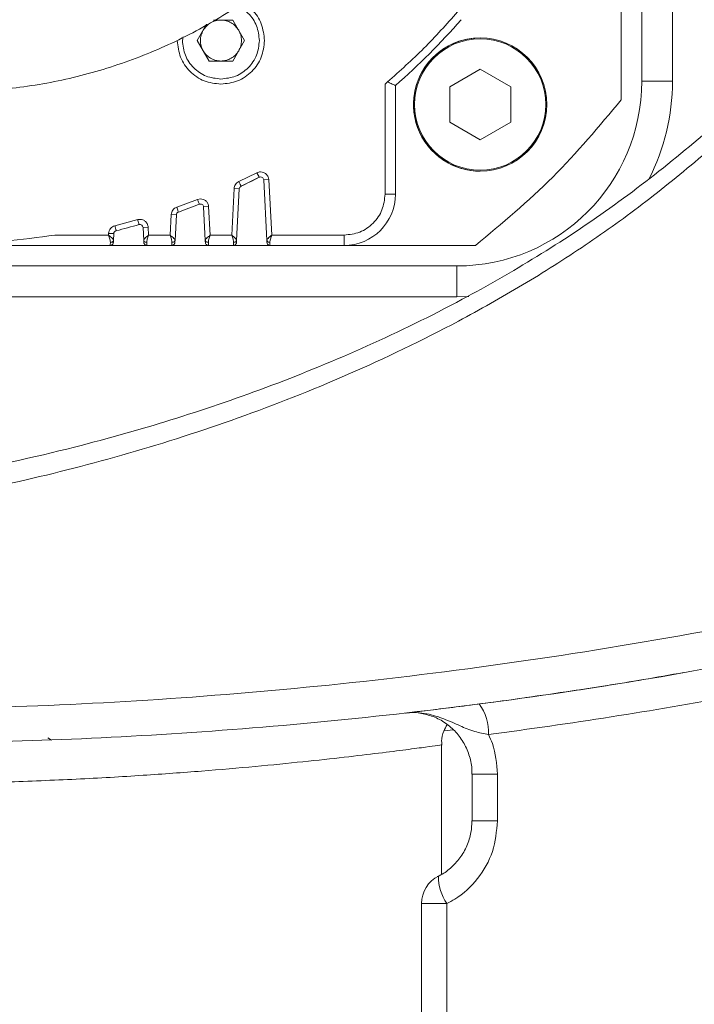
# Model space of a CAD drawing. Header units: millimetres. Extents: x 19214 to 26510, y -7957 to -532.
# Tile 12 of 150: x 21914 to 21980, y -5541 to -5445. Entities that reach past the tile are written whole.
import ezdxf

# ---------------------------------------------------------------- set-up
doc = ezdxf.new("R2010")
doc.units = ezdxf.units.MM
doc.header["$LTSCALE"] = 0.3175
doc.layers.add('1轮廓实线层', color=7, linetype='Continuous', lineweight=18)
doc.layers.add('7标注层', color=4, linetype='Continuous', lineweight=13)

msp = doc.modelspace()

# ---------------------------------------------------------------- linework, layer by layer
at = {"layer": '1轮廓实线层', "ltscale": 10}
for p, q in [((21975.016, -5353.322), (21975.016, -5451.322)), ((21978.016, -5353.322), (21978.016, -5451.322)), ((21973.016, -5453.128), (21973.016, -5440.322)), ((21931.707, -5447.356), (21932.625, -5445.766)), ((21933.303, -5445.356), (21935.171, -5445.356)), ((21935.171, -5445.356), (21936.326, -5447.356)), ((21930.266, -5447.356), (21930.336, -5447.007)), ((21932.862, -5449.356), (21931.707, -5447.356)), ((21936.326, -5447.356), (21935.171, -5449.356)), ((21935.171, -5449.356), (21932.862, -5449.356)), ((21959.282, -5450.158), (21956.311, -5451.873)), ((21962.252, -5451.873), (21959.282, -5450.158)), ((21950.257, -5451.385), (21950.016, -5451.603)), ((21950.016, -5451.603), (21950.016, -5462.322)), ((21951.016, -5462.322), (21951.016, -5451.731)), ((21956.311, -5451.873), (21956.311, -5455.303)), ((21962.252, -5455.303), (21962.252, -5451.873)), ((21975.016, -5451.322), (21978.016, -5451.322)), ((21956.311, -5455.303), (21959.282, -5457.018)), ((21959.282, -5457.018), (21962.252, -5455.303)), ((21937.519, -5460.241), (21935.76, -5461.104)), ((21937.746, -5460.687), (21935.977, -5461.555)), ((21938.681, -5460.912), (21938.182, -5460.938)), ((21938.182, -5460.938), (21938.49, -5466.828)), ((21938.965, -5466.322), (21938.681, -5460.912)), ((21935.306, -5461.784), (21935.068, -5466.322)), ((21935.805, -5461.81), (21935.306, -5461.784)), ((21935.542, -5466.828), (21935.805, -5461.81)), ((21950.016, -5462.322), (21951.016, -5462.322)), ((21931.728, -5462.843), (21929.705, -5463.597)), ((21932.02, -5462.788), (21931.728, -5462.843)), ((21931.911, -5463.308), (21931.902, -5463.312)), ((21929.174, -5464.309), (21929.068, -5466.322)), ((21929.673, -5464.335), (21929.174, -5464.309)), ((21929.542, -5466.828), (21929.673, -5464.335)), ((21932.819, -5463.546), (21932.32, -5463.572)), ((21932.32, -5463.572), (21932.49, -5466.828)), ((21932.965, -5466.322), (21932.819, -5463.546)), ((21925.904, -5464.812), (21923.684, -5465.406)), ((21926.125, -5464.782), (21925.904, -5464.812)), ((21923.077, -5466.143), (21923.069, -5466.322)), ((21923.577, -5466.167), (21923.542, -5466.828)), ((21926.924, -5465.54), (21926.424, -5465.566)), ((21926.49, -5466.828), (21926.424, -5465.566)), ((21926.965, -5466.322), (21926.924, -5465.54)), ((21923.069, -5466.322), (21917.843, -5466.322)), ((21929.068, -5466.322), (21926.965, -5466.322)), ((21935.068, -5466.322), (21932.965, -5466.322)), ((21946.016, -5466.322), (21938.965, -5466.322)), ((21946.016, -5467.322), (21946.016, -5466.322)), ((21892.801, -5467.322), (21923.232, -5467.322)), ((21923.232, -5467.322), (21926.801, -5467.322)), ((21926.801, -5467.322), (21929.232, -5467.322)), ((21929.232, -5467.322), (21932.801, -5467.322)), ((21932.801, -5467.322), (21935.232, -5467.322)), ((21935.232, -5467.322), (21938.801, -5467.322)), ((21938.801, -5467.322), (21946.016, -5467.322)), ((21946.016, -5467.322), (21958.822, -5467.322)), ((21957.016, -5469.322), (21900.906, -5469.322)), ((21957.016, -5469.322), (21957.016, -5472.322)), ((21957.016, -5472.322), (21859.016, -5472.322)), ((21958.182, -5472.29), (21957.016, -5472.322)), ((21956.65, -5514.526), (21955.759, -5514.632)), ((21917.516, -5515.534), (21917.15, -5515.322)), ((21955.516, -5528.595), (21955.516, -5516.009)), ((21958.488, -5518.861), (21958.488, -5523.406)), ((21958.488, -5518.861), (21960.967, -5518.861)), ((21960.967, -5518.861), (21960.967, -5523.406)), ((21958.488, -5523.406), (21960.967, -5523.406)), ((21953.563, -5531.469), (21953.563, -5551.822)), ((21956.042, -5531.469), (21953.563, -5531.469)), ((21956.042, -5531.469), (21956.042, -5551.822))]:
    msp.add_line(p, q, dxfattribs=at)
for radius in [6.5, 6.4]:
    msp.add_circle((21959.282, -5453.588), radius, dxfattribs=at)
at = {"layer": '1轮廓实线层', "lineweight": 20, "ltscale": 10}
for centre, radius, start, end in [((21908.016, -5402.322), 65.5, 311.03262, 318.96738), ((21959.282, -5453.588), 6.5, 90, 236.84238), ((21957.016, -5451.322), 18, 270, 0), ((21957.016, -5451.322), 21, 332.93385, 0), ((21959.282, -5453.588), 6.5, 236.84238, 270), ((21908.016, -5402.322), 65.5, 295.27146, 296.99844), ((21937.882, -5460.954), 0.3, 3, 116.99342), ((21936.105, -5461.826), 0.3, 115.26949, 177), ((21946.016, -5462.322), 5, 270, 0), ((21908.016, -5402.322), 65.5, 289.49227, 291.3953), ((21932.02, -5463.588), 0.3, 3, 111.3953), ((21929.972, -5464.351), 0.3, 109.49227, 177), ((21908.016, -5402.322), 65.5, 283.94768, 285.97411), ((21926.125, -5465.582), 0.3, 3, 105.97411), ((21923.876, -5466.182), 0.3, 103.94768, 177), ((21926.801, -5467.022), 0.3, 182.06384, 204.88553), ((21932.801, -5467.022), 0.3, 182.0638, 204.88551), ((21938.801, -5467.022), 0.3, 182.0638, 204.88551), ((21900.947, -5061.782), 457.054, 277.43699, 280.46101), ((21955.179, -5514.871), 4.928, 358.59927, 35.39281), ((21956.563, -5531.469), 3, 116.7348, 180), ((21959.686, -5528.874), 4.474, 178.91793, 215.45318)]:
    msp.add_arc(centre, radius, start, end, dxfattribs=at)
at = {"layer": '1轮廓实线层', "ltscale": 10}
for points in [[(21958.016, -5402.322), (21957.946, -5404.336), (21957.805, -5408.362), (21956.674, -5414.314), (21954.885, -5420.092), (21952.399, -5425.61), (21949.27, -5430.789), (21945.539, -5435.553), (21941.261, -5439.832), (21936.498, -5443.565), (21931.321, -5446.697), (21925.803, -5449.182), (21920.027, -5450.984), (21914.075, -5452.077), (21908.035, -5452.444), (21901.995, -5452.081), (21896.043, -5450.993), (21890.265, -5449.195), (21884.746, -5446.715), (21879.566, -5443.587), (21874.8, -5439.858), (21870.52, -5435.581), (21866.782, -5430.821), (21863.659, -5425.642), (21861.132, -5420.135), (21860.029, -5416.26), (21859.478, -5414.322)], [(21932.284, -5446.356), (21932.383, -5446.211), (21932.581, -5445.922), (21933.006, -5445.606), (21933.492, -5445.395), (21933.842, -5445.369), (21934.016, -5445.356)], [(21935.748, -5446.356), (21935.65, -5446.211), (21935.452, -5445.922), (21935.026, -5445.606), (21934.54, -5445.395), (21934.191, -5445.369), (21934.016, -5445.356)], [(21932.016, -5447.356), (21932.028, -5447.18), (21932.052, -5446.829), (21932.207, -5446.514), (21932.284, -5446.356)], [(21935.748, -5446.356), (21935.826, -5446.514), (21935.981, -5446.829), (21936.005, -5447.18), (21936.016, -5447.356)], [(21929.766, -5447.356), (21929.83, -5447.913), (21929.958, -5449.026), (21930.941, -5450.431), (21932.346, -5451.414), (21933.459, -5451.542), (21934.016, -5451.606)], [(21934.016, -5451.106), (21933.525, -5451.049), (21932.542, -5450.937), (21931.303, -5450.069), (21930.435, -5448.83), (21930.323, -5447.847), (21930.266, -5447.356)], [(21932.284, -5448.356), (21932.207, -5448.198), (21932.052, -5447.882), (21932.028, -5447.531), (21932.016, -5447.356)], [(21937.766, -5447.356), (21937.71, -5447.847), (21937.597, -5448.83), (21936.73, -5450.069), (21935.49, -5450.937), (21934.508, -5451.049), (21934.016, -5451.106)], [(21934.016, -5451.606), (21934.573, -5451.542), (21935.687, -5451.414), (21937.092, -5450.431), (21938.075, -5449.026), (21938.202, -5447.913), (21938.266, -5447.356)], [(21936.016, -5447.356), (21936.005, -5447.531), (21935.981, -5447.882), (21935.826, -5448.198), (21935.748, -5448.356)], [(21934.016, -5449.356), (21933.842, -5449.342), (21933.492, -5449.316), (21933.006, -5449.105), (21932.581, -5448.79), (21932.383, -5448.5), (21932.284, -5448.356)], [(21935.748, -5448.356), (21935.65, -5448.5), (21935.452, -5448.79), (21935.026, -5449.105), (21934.54, -5449.316), (21934.191, -5449.342), (21934.016, -5449.356)], [(21958.822, -5467.322), (21961.405, -5465.173), (21966.569, -5460.875), (21970.867, -5455.711), (21973.016, -5453.128)], [(21950.016, -5462.322), (21949.956, -5462.846), (21949.836, -5463.895), (21948.911, -5465.217), (21947.589, -5466.142), (21946.54, -5466.262), (21946.016, -5466.322)], [(21931.728, -5462.843), (21931.752, -5462.904), (21931.8, -5463.026), (21931.86, -5463.18), (21931.903, -5463.287), (21931.908, -5463.301), (21931.911, -5463.308)], [(21932.819, -5463.546), (21932.803, -5463.445), (21932.77, -5463.244), (21932.583, -5462.995), (21932.324, -5462.821), (21932.121, -5462.799), (21932.02, -5462.788)], [(21925.904, -5464.812), (21925.923, -5464.875), (21925.959, -5465.001), (21926.004, -5465.16), (21926.036, -5465.271), (21926.04, -5465.286), (21926.042, -5465.293)], [(21926.924, -5465.54), (21926.907, -5465.439), (21926.874, -5465.238), (21926.687, -5464.989), (21926.429, -5464.815), (21926.226, -5464.793), (21926.125, -5464.782)], [(21917.843, -5466.322), (21916.212, -5466.541), (21912.951, -5466.978), (21909.661, -5467.041), (21908.016, -5467.072)], [(21923.232, -5467.322), (21923.27, -5467.318), (21923.346, -5467.31), (21923.443, -5467.245), (21923.513, -5467.151), (21923.525, -5467.076), (21923.531, -5467.038)], [(21926.501, -5467.038), (21926.508, -5467.076), (21926.52, -5467.151), (21926.59, -5467.245), (21926.687, -5467.31), (21926.763, -5467.318), (21926.801, -5467.322)], [(21929.232, -5467.322), (21929.27, -5467.318), (21929.346, -5467.31), (21929.443, -5467.245), (21929.513, -5467.151), (21929.525, -5467.076), (21929.531, -5467.038)], [(21932.501, -5467.038), (21932.508, -5467.076), (21932.52, -5467.151), (21932.59, -5467.245), (21932.687, -5467.31), (21932.763, -5467.318), (21932.801, -5467.322)], [(21935.232, -5467.322), (21935.27, -5467.318), (21935.346, -5467.31), (21935.443, -5467.245), (21935.513, -5467.151), (21935.525, -5467.076), (21935.531, -5467.038)], [(21938.501, -5467.038), (21938.508, -5467.076), (21938.52, -5467.151), (21938.59, -5467.245), (21938.687, -5467.31), (21938.763, -5467.318), (21938.801, -5467.322)]]:
    msp.add_open_spline(points, degree=3, dxfattribs=at)
for points, knots in [([(21935.581, -5443.978), (21935.964, -5444.194), (21936.775, -5444.651), (21937.593, -5445.891), (21937.709, -5446.867), (21937.766, -5447.356)], [0, 0, 0, 0, 30658.227215, 64977.229338, 99296.231461, 99296.231461, 99296.231461, 99296.231461]), ([(21938.266, -5447.356), (21938.2, -5446.803), (21938.068, -5445.699), (21937.211, -5444.369), (21936.386, -5443.894), (21936.044, -5443.698)], [0, 0, 0, 0, 36661.389374, 73322.778749, 99302.609713, 99302.609713, 99302.609713, 99302.609713]), ([(21957.079, -5444.566), (21956.005, -5445.767), (21953.859, -5448.167), (21951.459, -5450.312), (21950.259, -5451.385)], [0, 0, 0, 0, 35147.526098, 70278.79285, 70278.79285, 70278.79285, 70278.79285]), ([(21989.064, -5448.449), (21987.849, -5449.805), (21984.622, -5453.405), (21978.853, -5458.471), (21971.969, -5463.788), (21964.826, -5468.492), (21956.929, -5473.013), (21948.292, -5477.233), (21938.988, -5481.056), (21929.711, -5484.244), (21919.483, -5487.157), (21908.35, -5489.623), (21896.363, -5491.557), (21888.586, -5492.241), (21884.687, -5492.584)], [0, 0, 0, 0, 14019.946319, 37220.846817, 60652.192081, 84049.982873, 107452.939604, 136819.876739, 166171.619137, 195364.690746, 224487.138177, 263317.754743, 302261.173847, 341412.122897, 341412.122897, 341412.122897, 341412.122897]), ([(21883.216, -5494.928), (21886.634, -5494.636), (21893.41, -5494.056), (21903.821, -5492.515), (21914.337, -5490.433), (21924.979, -5487.701), (21935.698, -5484.262), (21946.459, -5480.024), (21955.724, -5475.577), (21963.415, -5471.245), (21969.521, -5467.37), (21975.503, -5463.092), (21981.272, -5458.352), (21985.863, -5454.163), (21988.358, -5451.374), (21989.137, -5450.503)], [0, 0, 0, 0, 36674.488199, 72714.905123, 108936.716861, 145112.877593, 181055.555516, 217210.305273, 253605.690639, 275006.886535, 296287.874055, 317383.939929, 338827.58407, 360003.712741, 369617.714471, 369617.714471, 369617.714471, 369617.714471]), ([(21951.016, -5451.731), (21951.007, -5451.727), (21950.986, -5451.717), (21950.83, -5451.647), (21950.588, -5451.534), (21950.375, -5451.438), (21950.257, -5451.385)], [0, 0, 0, 0, 28459.385512, 58488.752472, 87821.893123, 124594.470353, 124594.470353, 124594.470353, 124594.470353]), ([(21937.882, -5460.154), (21937.819, -5460.158), (21937.693, -5460.165), (21937.577, -5460.216), (21937.519, -5460.241)], [0, 0, 0, 0, 35091.580965, 70207.151758, 70207.151758, 70207.151758, 70207.151758]), ([(21937.519, -5460.241), (21937.547, -5460.297), (21937.591, -5460.383), (21937.644, -5460.487), (21937.681, -5460.559), (21937.71, -5460.616), (21937.738, -5460.672), (21937.743, -5460.681), (21937.746, -5460.687)], [0, 0, 0, 0, 42798.129668, 65837.110975, 89365.011617, 112892.911663, 135931.89117, 178730.013639, 178730.013639, 178730.013639, 178730.013639]), ([(21938.681, -5460.912), (21938.666, -5460.815), (21938.633, -5460.614), (21938.446, -5460.36), (21938.182, -5460.186), (21937.98, -5460.164), (21937.882, -5460.154)], [0, 0, 0, 0, 29970.26893, 62237.668459, 94505.067989, 124475.336919, 124475.336919, 124475.336919, 124475.336919]), ([(21935.76, -5461.104), (21935.698, -5461.139), (21935.574, -5461.21), (21935.433, -5461.376), (21935.333, -5461.57), (21935.315, -5461.712), (21935.306, -5461.784)], [0, 0, 0, 0, 30967.532183, 62161.060479, 93211.344803, 124447.14987, 124447.14987, 124447.14987, 124447.14987]), ([(21935.76, -5461.104), (21935.779, -5461.142), (21935.823, -5461.232), (21935.876, -5461.343), (21935.918, -5461.431), (21935.948, -5461.493), (21935.972, -5461.544), (21935.975, -5461.551), (21935.977, -5461.555)], [0, 0, 0, 0, 29251.032698, 68403.687638, 90505.601847, 115492.040851, 145027.860561, 178705.795557, 178705.795557, 178705.795557, 178705.795557]), ([(21929.705, -5463.597), (21929.633, -5463.629), (21929.489, -5463.694), (21929.322, -5463.868), (21929.205, -5464.076), (21929.184, -5464.233), (21929.174, -5464.309)], [0, 0, 0, 0, 31086.152991, 62208.811243, 93982.904343, 124388.504704, 124388.504704, 124388.504704, 124388.504704]), ([(21929.705, -5463.597), (21929.731, -5463.669), (21929.779, -5463.806), (21929.833, -5463.958), (21929.866, -5464.051), (21929.87, -5464.062), (21929.872, -5464.068)], [0, 0, 0, 0, 36047.657001, 68936.305989, 95784.546885, 124392.994629, 124392.994629, 124392.994629, 124392.994629]), ([(21923.684, -5465.406), (21923.603, -5465.434), (21923.441, -5465.489), (21923.251, -5465.668), (21923.112, -5465.888), (21923.088, -5466.059), (21923.077, -5466.143)], [0, 0, 0, 0, 30897.088984, 62001.481315, 93462.653738, 124330.073919, 124330.073919, 124330.073919, 124330.073919]), ([(21923.577, -5466.167), (21923.573, -5466.166), (21923.566, -5466.166), (21923.514, -5466.163), (21923.444, -5466.16), (21923.344, -5466.155), (21923.219, -5466.149), (21923.119, -5466.145), (21923.077, -5466.143)], [0, 0, 0, 0, 31541.134396, 60460.973083, 86755.639407, 110421.617099, 149707.98352, 178536.306891, 178536.306891, 178536.306891, 178536.306891]), ([(21923.684, -5465.406), (21923.692, -5465.439), (21923.708, -5465.505), (21923.738, -5465.627), (21923.771, -5465.757), (21923.793, -5465.845), (21923.803, -5465.885), (21923.804, -5465.889), (21923.804, -5465.891)], [0, 0, 0, 0, 23524.601811, 46545.245845, 89269.358125, 131993.470406, 155014.11444, 178538.71625, 178538.71625, 178538.71625, 178538.71625]), ([(21923.243, -5467.022), (21923.24, -5466.976), (21923.236, -5466.88), (21923.178, -5466.649), (21923.113, -5466.454), (21923.069, -5466.322)], [0, 0, 0, 0, 22932.920097, 47458.861311, 99203.869306, 99203.869306, 99203.869306, 99203.869306]), ([(21923.069, -5466.322), (21923.134, -5466.376), (21923.261, -5466.48), (21923.42, -5466.622), (21923.525, -5466.741), (21923.537, -5466.8), (21923.542, -5466.828)], [0, 0, 0, 0, 33873.522331, 66421.809968, 97220.801712, 124330.753552, 124330.753552, 124330.753552, 124330.753552]), ([(21923.232, -5467.322), (21923.232, -5467.308), (21923.233, -5467.286), (21923.238, -5467.16), (21923.241, -5467.068), (21923.243, -5467.022)], [0, 0, 0, 0, 48089.760002, 73296.842186, 99204.615915, 99204.615915, 99204.615915, 99204.615915]), ([(21923.243, -5467.022), (21923.28, -5467.02), (21923.356, -5467.017), (21923.456, -5466.973), (21923.526, -5466.907), (21923.537, -5466.854), (21923.542, -5466.828)], [0, 0, 0, 0, 29911.409159, 62166.410393, 94421.349966, 124332.824746, 124332.824746, 124332.824746, 124332.824746]), ([(21923.542, -5466.828), (21923.539, -5466.886), (21923.535, -5466.974), (21923.532, -5467.03), (21923.531, -5467.035), (21923.531, -5467.038)], [0, 0, 0, 0, 49484.157121, 74294.642006, 99206.491524, 99206.491524, 99206.491524, 99206.491524]), ([(21926.49, -5466.828), (21926.495, -5466.802), (21926.504, -5466.746), (21926.569, -5466.673), (21926.604, -5466.634)], [0, 0, 0, 0, 32782.972002, 70147.393421, 70147.393421, 70147.393421, 70147.393421]), ([(21926.49, -5466.828), (21926.496, -5466.854), (21926.507, -5466.907), (21926.577, -5466.973), (21926.676, -5467.017), (21926.753, -5467.02), (21926.79, -5467.022)], [0, 0, 0, 0, 29918.849279, 62181.740548, 94444.692922, 124363.47479, 124363.47479, 124363.47479, 124363.47479]), ([(21926.501, -5467.038), (21926.501, -5467.027), (21926.5, -5467.011), (21926.495, -5466.922), (21926.492, -5466.859), (21926.49, -5466.828)], [0, 0, 0, 0, 49477.196316, 74298.262934, 99229.841308, 99229.841308, 99229.841308, 99229.841308]), ([(21926.535, -5466.713), (21926.527, -5466.742), (21926.509, -5466.805), (21926.513, -5466.869), (21926.514, -5466.902)], [0, 0, 0, 0, 33285.655384, 70147.178156, 70147.178156, 70147.178156, 70147.178156]), ([(21926.604, -5466.634), (21926.654, -5466.588), (21926.758, -5466.49), (21926.893, -5466.38), (21926.965, -5466.322)], [0, 0, 0, 0, 33156.809258, 70148.384189, 70148.384189, 70148.384189, 70148.384189]), ([(21926.965, -5466.322), (21926.94, -5466.392), (21926.894, -5466.527), (21926.838, -5466.716), (21926.797, -5466.884), (21926.792, -5466.977), (21926.79, -5467.022)], [0, 0, 0, 0, 34472.935575, 66502.281334, 96425.735151, 124364.894076, 124364.894076, 124364.894076, 124364.894076]), ([(21926.79, -5467.022), (21926.792, -5467.068), (21926.795, -5467.16), (21926.8, -5467.286), (21926.8, -5467.308), (21926.801, -5467.322)], [0, 0, 0, 0, 25914.81554, 51128.748728, 99231.577961, 99231.577961, 99231.577961, 99231.577961]), ([(21929.243, -5467.022), (21929.24, -5466.977), (21929.235, -5466.884), (21929.195, -5466.716), (21929.139, -5466.527), (21929.092, -5466.392), (21929.068, -5466.322)], [0, 0, 0, 0, 27942.855596, 57873.601252, 89905.053879, 124388.569897, 124388.569897, 124388.569897, 124388.569897]), ([(21929.068, -5466.322), (21929.14, -5466.381), (21929.276, -5466.492), (21929.381, -5466.591), (21929.43, -5466.637)], [0, 0, 0, 0, 37136.69728, 70161.583551, 70161.583551, 70161.583551, 70161.583551]), ([(21929.232, -5467.322), (21929.232, -5467.308), (21929.233, -5467.286), (21929.238, -5467.16), (21929.241, -5467.068), (21929.243, -5467.022)], [0, 0, 0, 0, 48112.195208, 73331.032109, 99250.884061, 99250.884061, 99250.884061, 99250.884061]), ([(21929.243, -5467.022), (21929.28, -5467.02), (21929.356, -5467.017), (21929.456, -5466.973), (21929.526, -5466.907), (21929.537, -5466.854), (21929.542, -5466.828)], [0, 0, 0, 0, 29925.38701, 62195.462051, 94465.475981, 124390.930428, 124390.930428, 124390.930428, 124390.930428]), ([(21929.43, -5466.637), (21929.465, -5466.676), (21929.529, -5466.748), (21929.538, -5466.803), (21929.542, -5466.828)], [0, 0, 0, 0, 37595.600935, 70163.358344, 70163.358344, 70163.358344, 70163.358344]), ([(21929.518, -5466.902), (21929.52, -5466.869), (21929.523, -5466.805), (21929.506, -5466.742), (21929.497, -5466.712)], [0, 0, 0, 0, 36872.942139, 70163.70869, 70163.70869, 70163.70869, 70163.70869]), ([(21929.531, -5467.038), (21929.531, -5467.035), (21929.532, -5467.03), (21929.535, -5466.974), (21929.539, -5466.886), (21929.542, -5466.828)], [0, 0, 0, 0, 24923.63601, 49745.859429, 99253.428887, 99253.428887, 99253.428887, 99253.428887]), ([(21932.49, -5466.828), (21932.495, -5466.802), (21932.503, -5466.746), (21932.569, -5466.673), (21932.604, -5466.634)], [0, 0, 0, 0, 32785.782664, 70180.167705, 70180.167705, 70180.167705, 70180.167705]), ([(21932.49, -5466.828), (21932.496, -5466.854), (21932.507, -5466.907), (21932.577, -5466.973), (21932.676, -5467.017), (21932.753, -5467.02), (21932.79, -5467.022)], [0, 0, 0, 0, 29932.829156, 62210.795588, 94488.823077, 124421.584938, 124421.584938, 124421.584938, 124421.584938]), ([(21932.501, -5467.038), (21932.501, -5467.027), (21932.5, -5467.011), (21932.495, -5466.921), (21932.492, -5466.859), (21932.49, -5466.828)], [0, 0, 0, 0, 49501.673389, 74401.866853, 99276.111629, 99276.111629, 99276.111629, 99276.111629]), ([(21932.535, -5466.713), (21932.527, -5466.742), (21932.509, -5466.805), (21932.513, -5466.869), (21932.514, -5466.902)], [0, 0, 0, 0, 33301.413834, 70179.95266, 70179.95266, 70179.95266, 70179.95266]), ([(21932.604, -5466.634), (21932.654, -5466.588), (21932.758, -5466.49), (21932.893, -5466.38), (21932.965, -5466.322)], [0, 0, 0, 0, 33164.585879, 70181.15769, 70181.15769, 70181.15769, 70181.15769]), ([(21932.965, -5466.322), (21932.94, -5466.392), (21932.894, -5466.527), (21932.838, -5466.716), (21932.797, -5466.884), (21932.792, -5466.977), (21932.79, -5467.022)], [0, 0, 0, 0, 34489.043141, 66533.354616, 96470.790223, 124423.003741, 124423.003741, 124423.003741, 124423.003741]), ([(21932.79, -5467.022), (21932.792, -5467.068), (21932.795, -5467.16), (21932.8, -5467.286), (21932.8, -5467.308), (21932.801, -5467.322)], [0, 0, 0, 0, 25926.899555, 51152.589938, 99277.849408, 99277.849408, 99277.849408, 99277.849408]), ([(21935.243, -5467.022), (21935.24, -5466.977), (21935.235, -5466.884), (21935.195, -5466.716), (21935.139, -5466.527), (21935.092, -5466.392), (21935.068, -5466.322)], [0, 0, 0, 0, 27955.910247, 57900.639273, 89947.0567, 124446.683106, 124446.683106, 124446.683106, 124446.683106]), ([(21935.068, -5466.322), (21935.14, -5466.381), (21935.276, -5466.492), (21935.381, -5466.591), (21935.43, -5466.637)], [0, 0, 0, 0, 37154.04579, 70194.359728, 70194.359728, 70194.359728, 70194.359728]), ([(21935.232, -5467.322), (21935.232, -5467.308), (21935.233, -5467.286), (21935.238, -5467.16), (21935.241, -5467.068), (21935.243, -5467.022)], [0, 0, 0, 0, 48134.62662, 73365.221336, 99297.157939, 99297.157939, 99297.157939, 99297.157939]), ([(21935.243, -5467.022), (21935.28, -5467.02), (21935.356, -5467.017), (21935.456, -5466.973), (21935.526, -5466.907), (21935.537, -5466.854), (21935.542, -5466.828)], [0, 0, 0, 0, 29939.367868, 62224.519183, 94509.609358, 124449.044695, 124449.044695, 124449.044695, 124449.044695]), ([(21935.43, -5466.637), (21935.465, -5466.676), (21935.529, -5466.748), (21935.538, -5466.803), (21935.542, -5466.828)], [0, 0, 0, 0, 37613.163689, 70196.1351, 70196.1351, 70196.1351, 70196.1351]), ([(21935.518, -5466.902), (21935.52, -5466.869), (21935.523, -5466.805), (21935.506, -5466.742), (21935.497, -5466.712)], [0, 0, 0, 0, 36890.167259, 70196.485523, 70196.485523, 70196.485523, 70196.485523]), ([(21935.531, -5467.038), (21935.531, -5467.035), (21935.532, -5467.03), (21935.535, -5466.974), (21935.539, -5466.886), (21935.542, -5466.828)], [0, 0, 0, 0, 24935.255858, 49769.051842, 99299.70262, 99299.70262, 99299.70262, 99299.70262]), ([(21938.49, -5466.828), (21938.495, -5466.802), (21938.503, -5466.746), (21938.569, -5466.673), (21938.604, -5466.634)], [0, 0, 0, 0, 32801.096485, 70212.946865, 70212.946865, 70212.946865, 70212.946865]), ([(21938.49, -5466.828), (21938.496, -5466.854), (21938.507, -5466.907), (21938.577, -5466.973), (21938.676, -5467.017), (21938.753, -5467.02), (21938.79, -5467.022)], [0, 0, 0, 0, 29946.811118, 62239.854952, 94532.959872, 124479.703665, 124479.703665, 124479.703665, 124479.703665]), ([(21938.501, -5467.038), (21938.501, -5467.027), (21938.5, -5467.011), (21938.495, -5466.921), (21938.492, -5466.859), (21938.49, -5466.828)], [0, 0, 0, 0, 49524.748056, 74436.548475, 99322.388109, 99322.388109, 99322.388109, 99322.388109]), ([(21938.535, -5466.713), (21938.527, -5466.742), (21938.509, -5466.805), (21938.513, -5466.869), (21938.514, -5466.902)], [0, 0, 0, 0, 33316.968071, 70212.731919, 70212.731919, 70212.731919, 70212.731919]), ([(21938.604, -5466.634), (21938.654, -5466.588), (21938.758, -5466.49), (21938.893, -5466.38), (21938.965, -5466.322)], [0, 0, 0, 0, 33180.076104, 70213.936648, 70213.936648, 70213.936648, 70213.936648]), ([(21938.965, -5466.322), (21938.94, -5466.392), (21938.894, -5466.527), (21938.838, -5466.716), (21938.797, -5466.884), (21938.792, -5466.977), (21938.79, -5467.022)], [0, 0, 0, 0, 34505.153306, 66564.432485, 96515.85201, 124481.121985, 124481.121985, 124481.121985, 124481.121985]), ([(21938.79, -5467.022), (21938.792, -5467.068), (21938.795, -5467.16), (21938.8, -5467.286), (21938.8, -5467.308), (21938.801, -5467.322)], [0, 0, 0, 0, 25938.985067, 51176.434103, 99324.126582, 99324.126582, 99324.126582, 99324.126582]), ([(22005.916, -5499.599), (21999.56, -5501.064), (21986.873, -5503.987), (21968.279, -5507.223), (21950.044, -5509.699), (21932.296, -5511.367), (21914.86, -5512.373), (21903.701, -5512.49), (21898.055, -5512.549)], [0, 0, 0, 0, 29784.60704, 59455.843289, 88991.405024, 118825.272754, 148402.466216, 178696.699597, 178696.699597, 178696.699597, 178696.699597]), ([(21900.426, -5515.836), (21905.455, -5515.789), (21915.492, -5515.694), (21931.097, -5514.884), (21947.019, -5513.539), (21963.341, -5511.55), (21979.997, -5508.95), (21991.366, -5506.607), (21997.045, -5505.437)], [0, 0, 0, 0, 29896.81938, 59660.887782, 89329.617116, 118881.326044, 148708.791823, 178470.301183, 178470.301183, 178470.301183, 178470.301183]), ([(21979.13, -5508.946), (21977.8, -5509.182), (21973.799, -5509.895), (21968.589, -5510.704), (21965.198, -5511.185), (21963.735, -5511.393)], [0, 0, 0, 0, 21968.37273, 66069.495029, 99558.209526, 99558.209526, 99558.209526, 99558.209526]), ([(21963.089, -5511.486), (21962.824, -5511.525), (21961.289, -5511.748), (21959.043, -5512.037), (21956.195, -5512.401), (21953.809, -5512.689), (21952.587, -5512.83), (21951.976, -5512.9)], [0, 0, 0, 0, 7573.988998, 43928.885725, 80283.892743, 117048.136271, 153812.457392, 153812.457392, 153812.457392, 153812.457392]), ([(21960.106, -5514.991), (21959.641, -5514.905), (21958.622, -5514.716), (21957.241, -5514.126), (21955.763, -5513.435), (21954.329, -5512.987), (21953.053, -5512.836), (21952.341, -5512.859), (21951.981, -5512.899), (21951.976, -5512.9)], [0, 0, 0, 0, 31599.264899, 69194.392322, 112168.204674, 155407.681636, 181175.537077, 207771.645894, 208118.470645, 208118.470645, 208118.470645, 208118.470645]), ([(21952.12, -5512.908), (21952.496, -5512.861), (21952.872, -5512.814), (21953.236, -5512.896), (21953.236, -5512.896)], [0, 0, 0, 0, 70240.629909, 70296.890322, 70296.890322, 70296.890322, 70296.890322]), ([(21953.236, -5512.896), (21953.676, -5512.974), (21954.559, -5513.129), (21955.779, -5513.744), (21956.833, -5514.609), (21957.67, -5515.7), (21958.227, -5516.953), (21958.492, -5518.038), (21958.46, -5518.678), (21958.451, -5518.859)], [0, 0, 0, 0, 32546.025666, 65369.379859, 98087.664058, 130425.599537, 162915.38272, 195279.765014, 208125.458853, 208125.458853, 208125.458853, 208125.458853]), ([(21955.546, -5516.008), (21955.535, -5515.887), (21955.497, -5515.433), (21955.676, -5514.743), (21955.941, -5514.241), (21956.051, -5514.033)], [0, 0, 0, 0, 17495.336136, 65494.710774, 99461.253474, 99461.253474, 99461.253474, 99461.253474]), ([(21960.106, -5514.991), (21960.235, -5515.286), (21960.767, -5516.504), (21960.881, -5517.845), (21960.967, -5518.861)], [0, 0, 0, 0, 17011.079333, 70336.091572, 70336.091572, 70336.091572, 70336.091572]), ([(21955.505, -5516.01), (21955.509, -5516.009), (21955.681, -5515.986), (21955.173, -5516.057), (21954.1, -5516.204), (21952.156, -5516.461), (21949.492, -5516.801), (21946.128, -5517.202), (21942.104, -5517.646), (21937.441, -5518.108), (21932.216, -5518.562), (21926.378, -5518.988), (21919.988, -5519.365), (21915.34, -5519.539), (21913.016, -5519.626)], [0, 0, 0, 0, 712.77539, 31237.129399, 61859.374292, 92384.628172, 122917.786322, 153547.473295, 184081.802032, 214843.763804, 245703.076495, 276464.456538, 309085.620541, 341706.197229, 341706.197229, 341706.197229, 341706.197229]), ([(21958.468, -5523.4), (21958.455, -5523.785), (21958.427, -5524.623), (21958.022, -5525.864), (21957.35, -5527.055), (21956.413, -5528.028), (21955.634, -5528.628), (21955.152, -5528.804), (21955.086, -5528.828)], [0, 0, 0, 0, 30137.015086, 65676.211765, 101639.855898, 137526.625381, 173315.877045, 179008.09091, 179008.09091, 179008.09091, 179008.09091]), ([(21960.967, -5523.406), (21960.869, -5524.419), (21960.674, -5526.443), (21959.144, -5529.13), (21957.43, -5530.715), (21956.299, -5531.329), (21956.042, -5531.469)], [0, 0, 0, 0, 37860.922431, 75721.736218, 113585.674613, 124666.990877, 124666.990877, 124666.990877, 124666.990877])]:
    msp.add_open_spline(points, degree=3, knots=knots, dxfattribs=at)
at = {"layer": '7标注层', "ltscale": 10}
msp.add_arc((21908.016, -5402.322), 534.257, 193, 167, dxfattribs=at)

doc.saveas('drawing.dxf')
